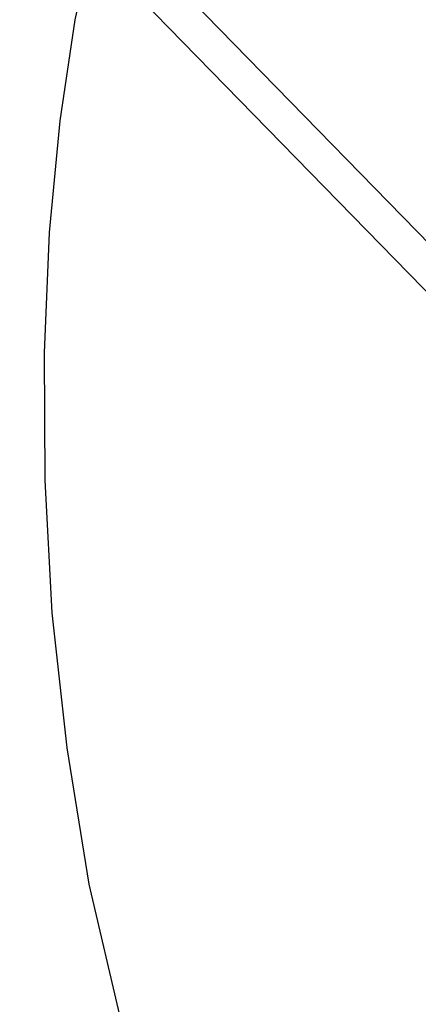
# Model space of a CAD drawing. Extents: x 0 to 363660, y 0 to 4201329.
# Tile 98 of 256: x 360192.78 to 360197.32, y 4200473.66 to 4200484.87. Entities that reach past the tile are written whole.
import ezdxf

# ---------------------------------------------------------------- set-up
doc = ezdxf.new("R2010")
doc.units = 0
doc.header["$LTSCALE"] = 0.5
doc.header["$MEASUREMENT"] = 0
doc.linetypes.add('CONTI', pattern=[0])
doc.layers.add('(040) Ограда', color=7, linetype='Continuous')
doc.layers.add('GORIZDEFAULT', color=32, linetype='CONTI')
doc.layers.add('.', color=7, linetype='Continuous', lineweight=15)
doc.styles.get("Standard").update_dxf_attribs({"font": 'times.ttf'})
doc.linetypes.add('ОГРАДА_ГЛИН', pattern='A,4,["|",Standard,S=0.8,R=0,X=0,Y=-0.8],0.5,["|",Standard,S=0.8,R=0,X=0,Y=-0.8],3.5', length=8)

# ---------------------------------------------------------------- blocks, each defined once
blk = doc.blocks.new('gergrgrre')
at = {"layer": '(040) Ограда', "linetype": 'ОГРАДА_ГЛИН', "flags": 128}
blk.add_lwpolyline([(360140.403, 4200540.738), (360188.33, 4200491.65), (360223.715, 4200455.409), (360264.851, 4200409.871)], dxfattribs=at)
at = {"layer": '(040) Ограда', "flags": 128}
blk.add_lwpolyline([(360140.116, 4200540.458), (360188.044, 4200491.371), (360223.423, 4200455.135), (360264.554, 4200409.603)], dxfattribs=at)
at = {"layer": 'GORIZDEFAULT', "color": 32}
blk.add_polyline3d([(360204, 4200496.86, 545.5), (360202.5, 4200495.89, 545.5), (360201.07, 4200494.87, 545.5), (360199.72, 4200493.81, 545.5), (360198.48, 4200492.74, 545.5), (360197.36, 4200491.69, 545.5), (360196.39, 4200490.67, 545.5), (360195.57, 4200489.71, 545.5), (360194.91, 4200488.78, 545.5), (360194.38, 4200487.85, 545.5), (360193.96, 4200486.91, 545.5), (360193.64, 4200485.93, 545.5), (360193.41, 4200484.87, 545.5), (360193.24, 4200483.72, 545.5), (360193.12, 4200482.45, 545.5), (360193.06, 4200481.08, 545.5), (360193.07, 4200479.63, 545.5), (360193.15, 4200478.12, 545.5), (360193.32, 4200476.58, 545.5), (360193.57, 4200475.03, 545.5), (360193.93, 4200473.49, 545.5)], dxfattribs=at)

msp = doc.modelspace()

# ---------------------------------------------------------------- hatches: boundary and pattern name
at = {"layer": '.', "ltscale": 0.149071}
h = msp.add_hatch(color=256, dxfattribs=at)
h.dxf.hatch_style = 1
h.set_gradient(color1=(255, 255, 255), tint=1)
h.paths.add_polyline_path([(359890.241, 4200193.891), (361190.241, 4200193.891), (361190.241, 4201328.891), (359890.241, 4201328.891)])
h.paths.add_polyline_path([(359905.241, 4201313.891), (361175.241, 4201313.891), (361175.241, 4200208.891), (359905.241, 4200208.891)], flags=16)

# ---------------------------------------------------------------- block references
at = {"linetype": 'Continuous'}
msp.add_blockref('gergrgrre', (0, 0), dxfattribs=at)

doc.saveas('drawing.dxf')
